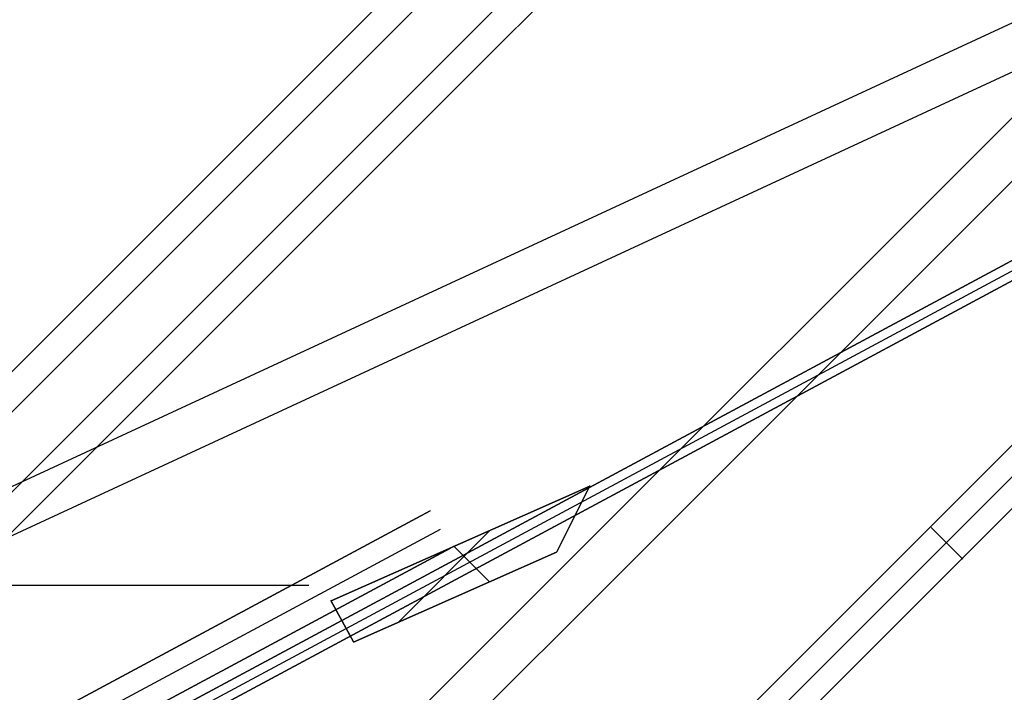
# Model space of a CAD drawing. Header units: millimetres. Extents: x -1690 to 192, y -898 to 54.
# Tile 21 of 256: x -1668 to -1635, y -884 to -862. Entities that reach past the tile are written whole.
import ezdxf

# ---------------------------------------------------------------- set-up
doc = ezdxf.new("R2010")
doc.units = ezdxf.units.MM
doc.header["$MEASUREMENT"] = 0
doc.layers.add('OVIDIO 186x93x72h', color=7, linetype='Continuous')

msp = doc.modelspace()

# ---------------------------------------------------------------- linework, layer by layer
at = {"layer": 'OVIDIO 186x93x72h', "extrusion": (0.1089792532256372, 0.2028516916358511, 0.9731262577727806)}
for points in [[(1065.689741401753, 1523.748465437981), (1065.689741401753, 1684.404309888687)], [(1065.689741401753, 1684.404309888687), (1065.689741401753, 1523.748465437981)]]:
    msp.add_lwpolyline(points, dxfattribs=at)
at = {"layer": 'OVIDIO 186x93x72h', "extrusion": (0.1089792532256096, 0.2028516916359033, 0.9731262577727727)}
msp.add_lwpolyline([(1065.394271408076, 1684.40430988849), (1065.394271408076, 1523.748465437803)], dxfattribs=at)
at = {"layer": 'OVIDIO 186x93x72h', "extrusion": (0.1089792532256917, 0.2028516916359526, 0.9731262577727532)}
for points in [[(1065.098801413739, 1523.74846543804), (1065.098801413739, 1684.40430988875)], [(1065.098801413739, 1684.40430988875), (1065.098801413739, 1523.74846543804)]]:
    msp.add_lwpolyline(points, dxfattribs=at)
at = {"layer": 'OVIDIO 186x93x72h', "extrusion": (0.2357022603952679, 0.2357022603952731, 0.942809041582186)}
msp.add_lwpolyline([(561.9396447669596, 1939.551149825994), (561.9396447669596, 1830.47334638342)], dxfattribs=at)
at = {"layer": 'OVIDIO 186x93x72h', "extrusion": (0.2357022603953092, 0.2357022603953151, 0.9428090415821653)}
msp.add_lwpolyline([(560.9909614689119, 1830.473346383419), (560.9909614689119, 1939.551149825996)], dxfattribs=at)
at = {"layer": 'OVIDIO 186x93x72h', "extrusion": (0.2357022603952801, 0.235702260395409, 0.9428090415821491)}
msp.add_lwpolyline([(559.0935948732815, 1939.551149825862), (559.0935948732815, 1830.473346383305)], dxfattribs=at)
at = {"layer": 'OVIDIO 186x93x72h', "extrusion": (0.2357022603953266, 0.2357022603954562, 0.9428090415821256)}
msp.add_lwpolyline([(558.1449115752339, 1830.473346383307), (558.1449115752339, 1939.551149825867)], dxfattribs=at)
at = {"layer": 'OVIDIO 186x93x72h', "extrusion": (0.2028516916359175, 0.1089792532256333, 0.9731262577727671)}
for points in [[(7.441229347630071, 1998.600988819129), (7.441229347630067, 1837.945144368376)], [(7.441229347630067, 1837.945144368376), (7.441229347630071, 1998.600988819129)]]:
    msp.add_lwpolyline(points, dxfattribs=at)
at = {"layer": 'OVIDIO 186x93x72h', "extrusion": (0.2028516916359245, 0.1089792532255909, 0.9731262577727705)}
msp.add_lwpolyline([(7.145759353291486, 1998.600988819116), (7.145759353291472, 1837.945144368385)], dxfattribs=at)
at = {"layer": 'OVIDIO 186x93x72h', "extrusion": (0.2028516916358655, 0.1089792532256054, 0.973126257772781)}
for points in [[(6.850289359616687, 1998.60098881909), (6.85028935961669, 1837.945144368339)], [(6.85028935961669, 1837.945144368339), (6.850289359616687, 1998.60098881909)]]:
    msp.add_lwpolyline(points, dxfattribs=at)
at = {"layer": 'OVIDIO 186x93x72h', "extrusion": (0.04629577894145, 0.02146384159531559, 0.9986971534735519)}
msp.add_lwpolyline([(-94.3031931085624, 1790.58743037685), (-94.3031931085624, 1891.891874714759)], dxfattribs=at)
at = {"layer": 'OVIDIO 186x93x72h', "extrusion": (0.04629577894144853, 0.0214638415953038, 0.9986971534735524)}
msp.add_lwpolyline([(-95.78938220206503, 1791.555662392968), (-95.78938220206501, 1892.066880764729)], dxfattribs=at)
at = {"layer": 'OVIDIO 186x93x72h', "extrusion": (0.8812084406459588, -0.2655070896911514, 0.3911235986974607)}
for points in [[(-1320.148657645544, 1190.316581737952), (-1274.528926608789, 1131.096463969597)], [(-1274.528926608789, 1131.096463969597), (-1320.148657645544, 1190.316581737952)]]:
    msp.add_lwpolyline(points, dxfattribs=at)
at = {"layer": 'OVIDIO 186x93x72h', "extrusion": (0.8812750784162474, -0.2653515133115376, 0.391079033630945)}
for points in [[(-1274.429387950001, 1132.427914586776), (-1316.813214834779, 1187.477571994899)], [(-1316.813214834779, 1187.477571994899), (-1274.429387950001, 1132.427914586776)]]:
    msp.add_lwpolyline(points, dxfattribs=at)
at = {"layer": 'OVIDIO 186x93x72h', "extrusion": (0.8811853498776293, -0.2655605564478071, 0.3911393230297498)}
for points in [[(-1320.957631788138, 1189.768058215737), (-1274.637351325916, 1129.649804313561)], [(-1274.637351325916, 1129.649804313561), (-1320.957631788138, 1189.768058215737)]]:
    msp.add_lwpolyline(points, dxfattribs=at)
at = {"layer": 'OVIDIO 186x93x72h', "extrusion": (0.881275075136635, -0.2653515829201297, 0.3910789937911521)}
for points in [[(-1274.608620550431, 1132.290291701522), (-1316.992275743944, 1187.339705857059)], [(-1316.992275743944, 1187.339705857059), (-1274.608620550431, 1132.290291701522)]]:
    msp.add_lwpolyline(points, dxfattribs=at)
at = {"layer": 'OVIDIO 186x93x72h', "extrusion": (-0.2653523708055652, 0.8812743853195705, 0.3910800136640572)}
msp.add_lwpolyline([(1819.193257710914, 791.2152891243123), (1774.880339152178, 733.6601442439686)], dxfattribs=at)
at = {"layer": 'OVIDIO 186x93x72h', "extrusion": (-0.2655604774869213, 0.8811853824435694, 0.3911393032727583)}
for points in [[(1804.432053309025, 743.6472832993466), (1850.752352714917, 803.7655788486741)], [(1850.752352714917, 803.7655788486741), (1804.432053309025, 743.6472832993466)]]:
    msp.add_lwpolyline(points, dxfattribs=at)
at = {"layer": 'OVIDIO 186x93x72h', "extrusion": (0.2028626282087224, 0.1089862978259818, 0.9731231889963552)}
for points in [[(9.284404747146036, 1924.604042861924), (9.284404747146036, 1981.985169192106)], [(9.284404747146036, 1981.985169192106), (9.284404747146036, 1924.604042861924)]]:
    msp.add_lwpolyline(points, dxfattribs=at)
at = {"layer": 'OVIDIO 186x93x72h', "extrusion": (-0.2653515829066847, 0.8812750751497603, 0.3910789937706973)}
for points in [[(1847.029298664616, 801.4475411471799), (1804.645464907, 746.3978950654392)], [(1804.645464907, 746.3978950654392), (1847.029298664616, 801.4475411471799)]]:
    msp.add_lwpolyline(points, dxfattribs=at)
at = {"layer": 'OVIDIO 186x93x72h', "extrusion": (0.2028662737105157, 0.1089886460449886, 0.9731221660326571)}
msp.add_lwpolyline([(8.574257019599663, 1924.605195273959), (8.574257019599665, 1981.986321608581)], dxfattribs=at)
at = {"layer": 'OVIDIO 186x93x72h', "extrusion": (-0.2655070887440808, 0.881208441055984, 0.3911235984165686)}
for points in [[(1804.385696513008, 745.1224245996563), (1850.005432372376, 804.3425488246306)], [(1850.005432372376, 804.3425488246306), (1804.385696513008, 745.1224245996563)]]:
    msp.add_lwpolyline(points, dxfattribs=at)
at = {"layer": 'OVIDIO 186x93x72h', "extrusion": (0.2028662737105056, 0.1089886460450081, 0.9731221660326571)}
for points in [[(7.86131070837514, 1981.986321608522), (7.861310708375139, 1924.605195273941)], [(7.861310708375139, 1924.605195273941), (7.86131070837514, 1981.986321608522)]]:
    msp.add_lwpolyline(points, dxfattribs=at)
at = {"layer": 'OVIDIO 186x93x72h', "extrusion": (-0.2653515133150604, 0.881275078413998, 0.391079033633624)}
for points in [[(1846.850310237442, 801.5853831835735), (1804.466662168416, 746.5359580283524)], [(1804.466662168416, 746.5359580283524), (1846.850310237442, 801.5853831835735)]]:
    msp.add_lwpolyline(points, dxfattribs=at)
at = {"layer": 'OVIDIO 186x93x72h'}
for points in [[(-1624.467341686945, -854.7214810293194), (-1660.658703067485, -890.9128424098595)], [(-1623.406830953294, -855.7819917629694), (-1659.590822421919, -891.9659832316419)], [(-1636.983033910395, -879.2581841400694), (-1618.456836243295, -860.7319864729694)], [(-1617.926434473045, -861.2623882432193), (-1636.452632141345, -879.7885859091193)], [(-1636.452632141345, -879.7885859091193), (-1617.926434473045, -861.2623882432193)], [(-1652.237372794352, -878.8419049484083), (-1655.334787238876, -881.9391561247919)], [(-1636.982839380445, -879.2583786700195), (-1654.652950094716, -896.9284893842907)], [(-1658.310575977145, -880.6966363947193), (-1670.703560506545, -880.6966363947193)]]:
    msp.add_lwpolyline(points, dxfattribs=at)
at = {"layer": 'OVIDIO 186x93x72h', "extrusion": (0.108979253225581, 0.2028516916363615, 0.9731262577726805)}
msp.add_lwpolyline([(1062.673081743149, 1677.827162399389), (1062.673081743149, 1667.785032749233)], dxfattribs=at)
at = {"layer": 'OVIDIO 186x93x72h', "extrusion": (0.1089792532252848, 0.202851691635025, 0.9731262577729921)}
msp.add_lwpolyline([(1062.08214175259, 1677.827162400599), (1062.08214175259, 1667.785032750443)], dxfattribs=at)
at = {"layer": 'OVIDIO 186x93x72h', "extrusion": (-0.0003781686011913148, -0.0003781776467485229, 0.9999998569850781)}
for points in [[(-1637.514147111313, -878.7286551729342), (-1618.988167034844, -860.2022346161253)], [(-1618.988167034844, -860.2022346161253), (-1637.514147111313, -878.7286551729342)]]:
    msp.add_lwpolyline(points, dxfattribs=at)
at = {"layer": 'OVIDIO 186x93x72h', "extrusion": (-0.4948070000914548, -0.4726049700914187, 0.729253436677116)}
msp.add_lwpolyline([(-510.5016237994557, -833.7608547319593), (-510.5034467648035, -833.6693006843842), (-510.5024667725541, -833.5774316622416), (-510.4986593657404, -833.4853758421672), (-510.4920078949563, -833.39326339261), (-510.4825036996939, -833.3012258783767), (-510.4701462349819, -833.2093956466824), (-510.4549431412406, -833.1179052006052), (-510.4369102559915, -833.026886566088), (-510.4160715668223, -832.9364706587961), (-510.3924591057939, -832.8467866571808), (-510.3661127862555, -832.7579613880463), (-510.3370801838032, -832.6701187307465), (-510.3054162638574, -832.5833790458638), (-510.2711830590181, -832.4978586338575), (-510.2344492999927, -832.4136692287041), (-510.1952900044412, -832.3309175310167)], dxfattribs=at)
at = {"layer": 'OVIDIO 186x93x72h', "extrusion": (0.9998841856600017, 0.0002316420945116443, 0.01521714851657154)}
msp.add_lwpolyline([(-877.6301728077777, 22.26918046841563), (-867.0889230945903, 714.670038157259)], dxfattribs=at)
at = {"layer": 'OVIDIO 186x93x72h', "extrusion": (-0.4948070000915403, -0.4726049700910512, 0.7292534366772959)}
msp.add_lwpolyline([(-509.0023612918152, -833.7132615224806), (-509.0034325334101, -833.667187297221), (-509.0030842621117, -833.6209460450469), (-509.0013035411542, -833.5746030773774), (-508.9980814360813, -833.5282247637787), (-508.9934131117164, -833.4818782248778), (-508.9872979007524, -833.4356310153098), (-508.9797393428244, -833.3895507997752), (-508.9707451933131, -833.3437050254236), (-508.9603274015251, -833.2981605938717), (-508.9485020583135, -833.2529835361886), (-508.9352893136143, -833.208238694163), (-508.9207132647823, -833.163989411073), (-508.9048018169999, -833.1202972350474), (-508.8875865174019, -833.077221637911), (-508.869102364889, -833.0348197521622), (-508.8493875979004, -832.9931461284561)], dxfattribs=at)
at = {"layer": 'OVIDIO 186x93x72h', "extrusion": (0.9998841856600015, 0.0002316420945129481, 0.01521714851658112)}
msp.add_lwpolyline([(-878.8927317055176, 22.27126305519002), (-868.3465817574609, 714.9939921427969)], dxfattribs=at)
at = {"layer": 'OVIDIO 186x93x72h', "extrusion": (0.2028516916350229, 0.1089792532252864, 0.9731262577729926)}
msp.add_lwpolyline([(10.45788900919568, 1981.981711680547), (10.45788900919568, 1992.023841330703)], dxfattribs=at)
at = {"layer": 'OVIDIO 186x93x72h', "extrusion": (0.9999999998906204, -6.614194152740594e-06, -1.322920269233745e-05)}
msp.add_lwpolyline([(-876.0237491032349, 711.8121632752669), (-874.6821305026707, 714.4955656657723)], dxfattribs=at)
at = {"layer": 'OVIDIO 186x93x72h', "extrusion": (0.2028516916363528, 0.108979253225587, 0.9731262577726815)}
msp.add_lwpolyline([(9.866949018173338, 1992.023841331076), (9.86694901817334, 1981.98171168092)], dxfattribs=at)
at = {"layer": 'OVIDIO 186x93x72h', "extrusion": (0.2028623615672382, 0.1089862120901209, 0.9731232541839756)}
msp.add_lwpolyline([(9.284815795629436, 1992.027222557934), (9.284815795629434, 1981.985092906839)], dxfattribs=at)
at = {"layer": 'OVIDIO 186x93x72h', "extrusion": (0.1226187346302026, -0.2761142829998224, 0.9532709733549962)}
for points in [[(-1863.708105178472, 90.31118070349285), (-1863.708105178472, 88.81118070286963)], [(-1863.708105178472, 88.81118070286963), (-1863.708105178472, 90.31118070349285)]]:
    msp.add_lwpolyline(points, dxfattribs=at)
at = {"layer": 'OVIDIO 186x93x72h', "extrusion": (0.0587006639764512, 0.9840531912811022, 0.1679093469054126)}
for points in [[(1595.100796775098, 865.0566125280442), (1593.162228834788, 870.513329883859)], [(1593.162228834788, 870.513329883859), (1595.100796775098, 865.0566125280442)]]:
    msp.add_lwpolyline(points, dxfattribs=at)
at = {"layer": 'OVIDIO 186x93x72h', "extrusion": (0.1226098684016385, -0.276088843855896, 0.953279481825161)}
msp.add_lwpolyline([(-1863.058751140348, 90.30402220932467), (-1863.058751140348, 88.80402220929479)], dxfattribs=at)
at = {"layer": 'OVIDIO 186x93x72h', "extrusion": (0.05870066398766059, 0.9840532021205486, 0.1679092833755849)}
msp.add_lwpolyline([(1594.772236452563, 864.9397865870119), (1592.833653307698, 870.3965447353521)], dxfattribs=at)
at = {"layer": 'OVIDIO 186x93x72h', "extrusion": (1, 0, 0)}
for points in [[(-878.3252799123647, 712.9903264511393), (-876.9836391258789, 715.6736080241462)], [(-881.002579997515, 714.328976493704), (-879.6609392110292, 717.0122580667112)], [(-880.0258160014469, 717.1946964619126), (-881.3674567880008, 714.5114148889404)], [(-881.3674567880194, 714.5114148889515), (-880.0258160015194, 717.1946964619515)], [(-880.0258160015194, 717.1946964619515), (-881.3674567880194, 714.5114148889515)]]:
    msp.add_lwpolyline(points, dxfattribs=at)
at = {"layer": 'OVIDIO 186x93x72h', "extrusion": (0.2028662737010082, 0.1089886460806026, 0.9731221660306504)}
for points in [[(7.489793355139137, 1982.087386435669), (7.489793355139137, 1982.7832438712)], [(7.489793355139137, 1982.7832438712), (7.489793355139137, 1982.087386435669)]]:
    msp.add_lwpolyline(points, dxfattribs=at)
at = {"layer": 'OVIDIO 186x93x72h', "extrusion": (0.1226098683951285, -0.2760888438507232, 0.9532794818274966)}
for points in [[(-1862.408424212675, 88.80402218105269), (-1862.408424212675, 90.30402218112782)], [(-1862.408424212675, 90.30402218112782), (-1862.408424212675, 88.80402218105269)]]:
    msp.add_lwpolyline(points, dxfattribs=at)
at = {"layer": 'OVIDIO 186x93x72h', "extrusion": (7.099553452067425e-06, 3.152902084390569e-06, 0.9999999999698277)}
for points in [[(-1648.913131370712, -877.3656138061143), (-1657.562870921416, -881.2069514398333)], [(-1657.562870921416, -881.2069514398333), (-1648.913131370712, -877.3656138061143)]]:
    msp.add_lwpolyline(points, dxfattribs=at)
at = {"layer": 'OVIDIO 186x93x72h', "extrusion": (-3.067445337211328e-06, -6.135810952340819e-06, 0.9999999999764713)}
for points in [[(-1648.905837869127, -877.3589503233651), (-1650.012181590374, -879.5719696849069)], [(-1650.012181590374, -879.5719696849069), (-1648.905837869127, -877.3589503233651)]]:
    msp.add_lwpolyline(points, dxfattribs=at)
at = {"layer": 'OVIDIO 186x93x72h', "extrusion": (0.05870066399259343, 0.9840532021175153, 0.1679092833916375)}
for points in [[(1592.505077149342, 870.2798138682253), (1594.443660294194, 864.8230557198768)], [(1594.443660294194, 864.8230557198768), (1592.505077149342, 870.2798138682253)]]:
    msp.add_lwpolyline(points, dxfattribs=at)
at = {"layer": 'OVIDIO 186x93x72h', "extrusion": (0.2028662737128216, 0.1089886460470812, 0.973122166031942)}
msp.add_lwpolyline([(6.776846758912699, 1982.087386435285), (6.776846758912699, 1983.767044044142)], dxfattribs=at)
at = {"layer": 'OVIDIO 186x93x72h', "extrusion": (0.1226098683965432, -0.2760888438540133, 0.9532794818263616)}
msp.add_lwpolyline([(-1863.700709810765, 89.81926561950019), (-1863.700709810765, 88.80402218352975)], dxfattribs=at)
at = {"layer": 'OVIDIO 186x93x72h', "extrusion": (0.2028662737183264, 0.1089886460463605, 0.9731221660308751)}
for points in [[(6.063900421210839, 1984.750844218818), (6.063900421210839, 1982.087386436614)], [(6.063900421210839, 1982.087386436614), (6.063900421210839, 1984.750844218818)]]:
    msp.add_lwpolyline(points, dxfattribs=at)
at = {"layer": 'OVIDIO 186x93x72h', "extrusion": (-0.0004054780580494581, -0.0004054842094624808, 0.9999998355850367)}
for points in [[(-1655.185798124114, -896.4005444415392), (-1637.514201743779, -878.7286828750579)], [(-1637.514201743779, -878.7286828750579), (-1655.185798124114, -896.4005444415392)]]:
    msp.add_lwpolyline(points, dxfattribs=at)
at = {"layer": 'OVIDIO 186x93x72h', "extrusion": (-0.007397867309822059, 0.007397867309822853, 0.9999452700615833)}
for points in [[(-1637.487999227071, -878.7739825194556), (-1636.427279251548, -879.8346444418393)], [(-1636.427279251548, -879.8346444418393), (-1637.487999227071, -878.7739825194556)]]:
    msp.add_lwpolyline(points, dxfattribs=at)
at = {"layer": 'OVIDIO 186x93x72h', "extrusion": (0.999999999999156, 5.809963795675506e-07, 1.161986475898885e-06)}
for points in [[(-879.2950986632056, 716.8317471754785), (-880.6367433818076, 714.1484722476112)], [(-880.6367433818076, 714.1484722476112), (-879.2950986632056, 716.8317471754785)]]:
    msp.add_lwpolyline(points, dxfattribs=at)
at = {"layer": 'OVIDIO 186x93x72h', "extrusion": (-0.2137306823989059, 0.3182670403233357, 0.9235936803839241)}
msp.add_lwpolyline([(1867.305383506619, 94.88590165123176), (1867.305383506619, 95.83765612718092)], dxfattribs=at)
at = {"layer": 'OVIDIO 186x93x72h', "extrusion": (1.531110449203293e-05, -1.531191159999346e-05, 0.9999999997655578)}
msp.add_lwpolyline([(-1653.462547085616, -879.3701413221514), (-1652.270363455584, -880.5623877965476)], dxfattribs=at)
at = {"layer": 'OVIDIO 186x93x72h', "extrusion": (7.099553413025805e-06, 3.152902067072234e-06, 0.9999999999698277)}
for points in [[(-1656.807997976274, -882.5934069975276), (-1650.019475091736, -879.5786331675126)], [(-1650.019475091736, -879.5786331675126), (-1656.807997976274, -882.5934069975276)]]:
    msp.add_lwpolyline(points, dxfattribs=at)
at = {"layer": 'OVIDIO 186x93x72h', "extrusion": (-8.002787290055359e-07, -8.002763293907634e-07, 0.9999999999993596)}
for points in [[(-1636.452634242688, -879.7885880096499), (-1654.121156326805, -897.4570571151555)], [(-1654.121156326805, -897.4570571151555), (-1636.452634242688, -879.7885880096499)]]:
    msp.add_lwpolyline(points, dxfattribs=at)
at = {"layer": 'OVIDIO 186x93x72h', "extrusion": (0, 1, 0)}
for points in [[(1658.310575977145, 717.1946964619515), (1670.703560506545, 717.1946964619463)], [(1670.703560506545, 714.5114148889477), (1658.310575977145, 714.5114148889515)]]:
    msp.add_lwpolyline(points, dxfattribs=at)
at = {"layer": 'OVIDIO 186x93x72h', "extrusion": (-0.2137306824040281, 0.3182670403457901, 0.923593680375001)}
msp.add_lwpolyline([(1867.679366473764, 95.83765618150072), (1867.679366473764, 94.88590170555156)], dxfattribs=at)
at = {"layer": 'OVIDIO 186x93x72h', "extrusion": (0.2028719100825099, 0.10899452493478, 0.9731203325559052)}
for points in [[(9.307681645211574, 1992.030442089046), (9.307681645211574, 1997.030385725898)], [(9.307681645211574, 1997.030385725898), (9.307681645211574, 1992.030442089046)]]:
    msp.add_lwpolyline(points, dxfattribs=at)
at = {"layer": 'OVIDIO 186x93x72h', "extrusion": (-0.2137281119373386, 0.3182640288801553, 0.9235953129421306)}
msp.add_lwpolyline([(1868.053578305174, 95.83657906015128), (1868.053578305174, 94.88483215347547)], dxfattribs=at)
at = {"layer": 'OVIDIO 186x93x72h', "extrusion": (0.1226087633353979, -0.2760856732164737, 0.9532805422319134)}
for points in [[(-1873.453900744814, 88.80312523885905), (-1873.453900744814, 90.30312719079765)], [(-1873.453900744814, 90.30312719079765), (-1873.453900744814, 88.80312523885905)]]:
    msp.add_lwpolyline(points, dxfattribs=at)
at = {"layer": 'OVIDIO 186x93x72h', "extrusion": (0.05815135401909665, 0.9868238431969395, 0.1509871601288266)}
for points in [[(1602.849803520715, 856.691894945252), (1604.123861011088, 853.4274537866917)], [(1604.123861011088, 853.4274537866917), (1602.849803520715, 856.691894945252)]]:
    msp.add_lwpolyline(points, dxfattribs=at)
at = {"layer": 'OVIDIO 186x93x72h', "extrusion": (0.1226098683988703, -0.2760888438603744, 0.9532794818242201)}
msp.add_lwpolyline([(-1872.937310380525, 90.30402008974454), (-1872.937310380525, 88.80401974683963)], dxfattribs=at)
at = {"layer": 'OVIDIO 186x93x72h', "extrusion": (0.2028662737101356, 0.1089886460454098, 0.9731221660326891)}
msp.add_lwpolyline([(8.57424311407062, 1992.028451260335), (8.57424311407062, 1997.028386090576)], dxfattribs=at)
at = {"layer": 'OVIDIO 186x93x72h', "extrusion": (0.05815167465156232, 0.9868237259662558, 0.1509878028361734)}
msp.add_lwpolyline([(1602.431917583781, 856.7936516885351), (1603.79541925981, 853.3000378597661)], dxfattribs=at)
at = {"layer": 'OVIDIO 186x93x72h', "extrusion": (9.932997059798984e-06, -1.824367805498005e-05, 0.9999999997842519)}
for points in [[(-1656.810030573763, -882.5780578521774), (-1657.564903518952, -881.1916022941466)], [(-1657.564903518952, -881.1916022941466), (-1656.810030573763, -882.5780578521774)]]:
    msp.add_lwpolyline(points, dxfattribs=at)
at = {"layer": 'OVIDIO 186x93x72h', "extrusion": (0.1226098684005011, -0.276088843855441, 0.9532794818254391)}
msp.add_lwpolyline([(-1875.879692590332, 90.3039992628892), (-1875.879692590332, 88.8039995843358)], dxfattribs=at)
at = {"layer": 'OVIDIO 186x93x72h', "extrusion": (0.2028748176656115, 0.1089962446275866, 0.9731195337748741)}
for points in [[(7.88291864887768, 1997.031283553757), (7.88291864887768, 1992.031357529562)], [(7.88291864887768, 1992.031357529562), (7.88291864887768, 1997.031283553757)]]:
    msp.add_lwpolyline(points, dxfattribs=at)
at = {"layer": 'OVIDIO 186x93x72h', "extrusion": (0.05815120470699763, 0.9868239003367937, 0.1509868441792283)}
for points in [[(1603.467773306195, 853.1710273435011), (1602.014829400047, 856.8938204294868)], [(1602.014829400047, 856.8938204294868), (1603.467773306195, 853.1710273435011)]]:
    msp.add_lwpolyline(points, dxfattribs=at)
at = {"layer": 'OVIDIO 186x93x72h', "extrusion": (-0.2653579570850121, 0.8812691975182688, 0.3910879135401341)}
for points in [[(1848.768759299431, 803.6972027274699), (1847.032399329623, 801.4419737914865)], [(1847.032399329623, 801.4419737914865), (1848.768759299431, 803.6972027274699)]]:
    msp.add_lwpolyline(points, dxfattribs=at)
at = {"layer": 'OVIDIO 186x93x72h', "extrusion": (0.1226096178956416, -0.2760765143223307, 0.9532830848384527)}
for points in [[(-1878.307707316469, 90.32367812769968), (-1878.307707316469, 88.82367877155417)], [(-1878.307707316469, 88.82367877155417), (-1878.307707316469, 90.32367812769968)]]:
    msp.add_lwpolyline(points, dxfattribs=at)
at = {"layer": 'OVIDIO 186x93x72h', "extrusion": (-0.2653521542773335, 0.8812746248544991, 0.391079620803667)}
msp.add_lwpolyline([(1846.94014071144, 801.5159016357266), (1848.865992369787, 804.0172643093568)], dxfattribs=at)
at = {"layer": 'OVIDIO 186x93x72h', "extrusion": (0.1226097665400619, -0.2760676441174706, 0.9532856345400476)}
msp.add_lwpolyline([(-1879.426023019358, 90.3397131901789), (-1879.426023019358, 88.83971820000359)], dxfattribs=at)
at = {"layer": 'OVIDIO 186x93x72h', "extrusion": (-0.2653498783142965, 0.8812713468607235, 0.3910885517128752)}
for points in [[(1848.965450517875, 804.3339202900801), (1846.850114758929, 801.5863730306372)], [(1846.850114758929, 801.5863730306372), (1848.965450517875, 804.3339202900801)]]:
    msp.add_lwpolyline(points, dxfattribs=at)

doc.saveas('drawing.dxf')
